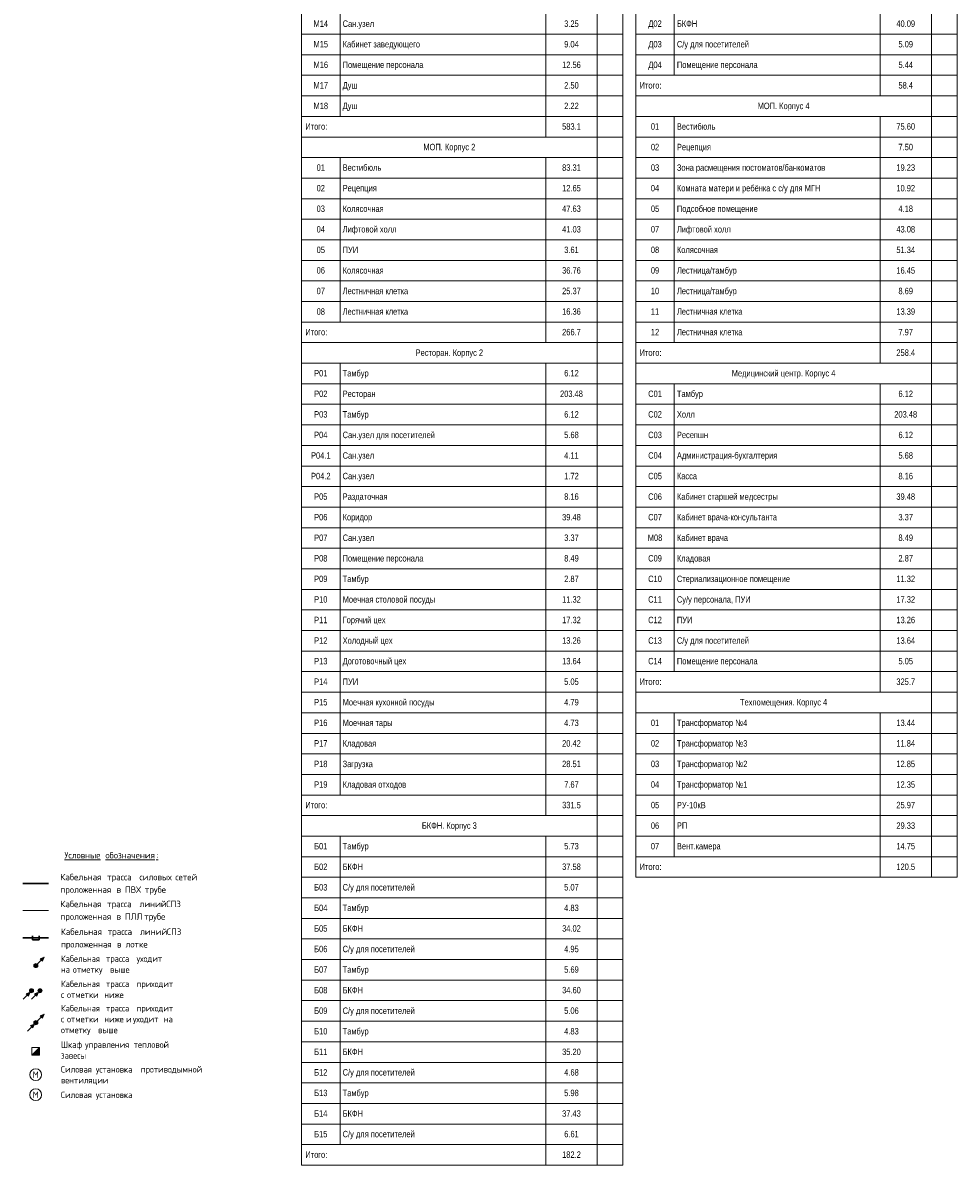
# Model space of a CAD drawing. Header units: millimetres. Extents: x -30540 to 173936, y -11730 to 122288.
# Tile 80 of 116: x 137598 to 173936, y 29 to 44470. Entities that reach past the tile are written whole.
import ezdxf

# ---------------------------------------------------------------- set-up
doc = ezdxf.new("R2010")
doc.units = ezdxf.units.MM
for name, color, linetype, lineweight in [('$_ЭОМ_Текст', 7, 'Continuous', 9), ('A-____-NOTE-TEXT', 7, 'Continuous', 18), ('A-DETL-GENF-OTLN', 7, 'Continuous', 18), ('G-____-____-TEXT', 7, 'Continuous', 9)]:
    doc.layers.add(name, color=color, linetype=linetype, lineweight=lineweight)
doc.layers.add('A-DETL-____-OTLN', color=7, linetype='Continuous', lineweight=9, true_color=0x00a600)
doc.layers.add('Экспликация 1 этажа_dwg', color=7, linetype='Continuous', lineweight=9, true_color=0x767676)
doc.styles.add('Arial', font='arial.ttf', dxfattribs={"width": 0.8, "height": 250})
doc.styles.add('GOST Common_4', font='GOST_Common.ttf', dxfattribs={"height": 250})
doc.styles.add('ISOCPEUR', font='isocpeur.ttf', dxfattribs={"height": 250})

# ---------------------------------------------------------------- blocks, each defined once
blk = doc.blocks.new('Экспликация 1 этажа_dwg-3013619-Экспликация 1 этаж')
at = {"layer": '$_ЭОМ_Текст', "color": 251, "true_color": 0x666666}
for p, q in [((1503, 55229), (1503, 40829)), ((9503, 55229), (9503, 40029)), ((14503, 45629), (14503, 42429)), ((22503, 45629), (22503, 41629)), ((3, 44029), (12503, 44029)), ((13003, 44029), (25503, 44029)), ((3, 43229), (12503, 43229)), ((13003, 43229), (25503, 43229)), ((3, 42429), (12503, 42429)), ((13003, 42429), (25503, 42429)), ((3, 41629), (12503, 41629)), ((3, 40829), (12503, 40829)), ((13003, 40829), (25503, 40829)), ((14503, 40829), (14503, 32029)), ((22503, 40829), (22503, 31229)), ((13003, 40029), (25503, 40029)), ((3, 39229), (12503, 39229)), ((1503, 39229), (1503, 32829)), ((9503, 39229), (9503, 32029)), ((13003, 39229), (25503, 39229)), ((3, 38429), (12503, 38429)), ((13003, 38429), (25503, 38429)), ((3, 37629), (12503, 37629)), ((13003, 37629), (25503, 37629)), ((3, 36829), (12503, 36829)), ((13003, 36829), (25503, 36829)), ((3, 36029), (12503, 36029)), ((13003, 36029), (25503, 36029)), ((3, 35229), (12503, 35229)), ((13003, 35229), (25503, 35229)), ((3, 34429), (12503, 34429)), ((13003, 34429), (25503, 34429)), ((3, 33629), (12503, 33629)), ((13003, 33629), (25503, 33629)), ((3, 32829), (12503, 32829)), ((13003, 32829), (25503, 32829)), ((13003, 32029), (25503, 32029)), ((3, 31229), (12503, 31229)), ((1503, 31229), (1503, 14429)), ((9503, 31229), (9503, 13629)), ((3, 30429), (12503, 30429)), ((13003, 30429), (25503, 30429)), ((14503, 30429), (14503, 19229)), ((22503, 30429), (22503, 18429)), ((3, 29629), (12503, 29629)), ((13003, 29629), (25503, 29629)), ((3, 28829), (12503, 28829)), ((13003, 28829), (25503, 28829)), ((3, 28029), (12503, 28029)), ((13003, 28029), (25503, 28029)), ((3, 27229), (12503, 27229)), ((13003, 27229), (25503, 27229)), ((3, 26429), (12503, 26429)), ((13003, 26429), (25503, 26429)), ((3, 25629), (12503, 25629)), ((13003, 25629), (25503, 25629)), ((3, 24829), (12503, 24829)), ((13003, 24829), (25503, 24829)), ((3, 24029), (12503, 24029)), ((13003, 24029), (25503, 24029)), ((3, 23229), (12503, 23229)), ((13003, 23229), (25503, 23229)), ((3, 22429), (12503, 22429)), ((13003, 22429), (25503, 22429)), ((3, 21629), (12503, 21629)), ((13003, 21629), (25503, 21629)), ((3, 20829), (12503, 20829)), ((13003, 20829), (25503, 20829)), ((3, 20029), (12503, 20029)), ((13003, 20029), (25503, 20029)), ((3, 19229), (12503, 19229)), ((13003, 19229), (25503, 19229)), ((3, 18429), (12503, 18429)), ((3, 17629), (12503, 17629)), ((13003, 17629), (25503, 17629)), ((14503, 17629), (14503, 12029)), ((22503, 17629), (22503, 11229)), ((3, 16829), (12503, 16829)), ((13003, 16829), (25503, 16829)), ((3, 16029), (12503, 16029)), ((13003, 16029), (25503, 16029)), ((3, 15229), (12503, 15229)), ((13003, 15229), (25503, 15229)), ((3, 14429), (12503, 14429)), ((13003, 14429), (25503, 14429)), ((13003, 13629), (25503, 13629)), ((3, 12829), (12503, 12829)), ((1503, 12829), (1503, 829)), ((9503, 12829), (9503, 29)), ((13003, 12829), (25503, 12829)), ((3, 12029), (12503, 12029)), ((13003, 12029), (25503, 12029)), ((3, 11229), (12503, 11229)), ((3, 10429), (12503, 10429)), ((3, 9629), (12503, 9629)), ((3, 8829), (12503, 8829)), ((3, 8029), (12503, 8029)), ((3, 7229), (12503, 7229)), ((3, 6429), (12503, 6429)), ((3, 5629), (12503, 5629)), ((3, 4829), (12503, 4829)), ((3, 4029), (12503, 4029)), ((3, 3229), (12503, 3229)), ((3, 2429), (12503, 2429)), ((3, 1629), (12503, 1629)), ((3, 829), (12503, 829))]:
    blk.add_line(p, q, dxfattribs=at)
at = {"layer": '$_ЭОМ_Текст', "color": 251, "true_color": 0x666666, "flags": 128}
for points in [[(11503, 69229), (11503, 67229), (11503, 56029), (11503, 40029), (11503, 32029), (11503, 13629), (11503, 29)], [(24503, 69229), (24503, 67229), (24503, 54429), (24503, 53629), (24503, 46429), (24503, 41629), (24503, 31229), (24503, 18429), (24503, 11229)]]:
    blk.add_lwpolyline(points, dxfattribs=at)
for points in [[(12503, 40029), (3, 40029), (3, 56029), (12503, 56029)], [(25503, 46429), (25503, 53629), (13003, 53629), (13003, 46429), (25503, 46429), (25503, 41629), (13003, 41629), (13003, 46429)], [(25503, 18429), (13003, 18429), (13003, 31229), (25503, 31229), (13003, 31229), (13003, 41629), (25503, 41629), (25503, 31229)], [(12503, 32029), (3, 32029), (3, 40029), (12503, 40029)], [(12503, 13629), (3, 13629), (3, 29), (12503, 29), (12503, 13629), (3, 13629), (3, 32029), (12503, 32029)], [(25503, 11229), (25503, 18429), (13003, 18429), (13003, 11229)]]:
    blk.add_lwpolyline(points, close=True, dxfattribs=at)
at = {"layer": '$_ЭОМ_Текст', "color": 251, "true_color": 0x666666, "char_height": 250, "line_spacing_factor": 0.941778, "style": 'Arial'}
for s, insert, width, attachment_point in [('М14', (753, 44564), 642.76, 2), ('Сан.узел', (1603, 44564), 1392.64, 1), ('3.25', (10503, 44564), 642.76, 2), ('Д02', (13753, 44564), 590.73, 2), ('БКФН', (14603, 44564), 899.86, 1), ('40.09', (23503, 44564), 826.4, 2), ('М15', (753, 43764), 642.76, 2), ('Кабинет заведующего', (1603, 43764), 3418.86, 1), ('9.04', (10503, 43764), 642.76, 2), ('Д03', (13753, 43764), 590.73, 2), ('С/у для посетителей', (14603, 43764), 3180.12, 1), ('5.09', (23503, 43764), 642.76, 2), ('М16', (753, 42964), 642.76, 2), ('Помещение персонала', (1603, 42964), 3568.84, 1), ('12.56', (10503, 42964), 826.4, 2), ('Д04', (13753, 42964), 590.73, 2), ('Помещение персонала', (14603, 42964), 3568.84, 1), ('5.44', (23503, 42964), 642.76, 2), ('М17', (753, 42164), 642.76, 2), ('Душ', (1603, 42164), 655, 1), ('2.50', (10503, 42164), 642.76, 2), ('Итого:', (13153, 42164), 967.2, 1), ('58.4', (23503, 42164), 642.76, 2), ('М18', (753, 41364), 642.76, 2), ('Душ', (1603, 41364), 655, 1), ('2.22', (10503, 41364), 642.76, 2), ('МОП. Корпус 4', (18753, 41364), 2298.63, 2), ('Итого:', (153, 40564), 967.2, 1), ('583.1', (10503, 40564), 826.4, 2), ('01', (13753, 40564), 367.29, 2), ('Вестибюль', (14603, 40564), 1704.84, 1), ('75.60', (23503, 40564), 826.4, 2), ('МОП. Корпус 2', (5753, 39764), 2298.63, 2), ('02', (13753, 39764), 367.29, 2), ('Рецепция', (14603, 39764), 1505.89, 1), ('7.50', (23503, 39764), 642.76, 2), ('01', (753, 38964), 367.29, 2), ('Вестибюль', (1603, 38964), 1704.84, 1), ('83.31', (10503, 38964), 826.4, 2), ('03', (13753, 38964), 367.29, 2), ('Зона расмещения постоматов/банкоматов', (14603, 38964), 6550.01, 1), ('19.23', (23503, 38964), 826.4, 2), ('02', (753, 38164), 367.29, 2), ('Рецепция', (1603, 38164), 1505.89, 1), ('12.65', (10503, 38164), 826.4, 2), ('04', (13753, 38164), 367.29, 2), ('Комната матери и ребёнка с с/у для МГН', (14603, 38164), 6335.76, 1), ('10.92', (23503, 38164), 826.4, 2), ('03', (753, 37364), 367.29, 2), ('Колясочная', (1603, 37364), 1811.97, 1), ('47.63', (10503, 37364), 826.4, 2), ('05', (13753, 37364), 367.29, 2), ('Подсобное помещение', (14603, 37364), 3574.96, 1), ('4.18', (23503, 37364), 642.76, 2), ('04', (753, 36564), 367.29, 2), ('Лифтовой холл', (1603, 36564), 2375.14, 1), ('41.03', (10503, 36564), 826.4, 2), ('07', (13753, 36564), 367.29, 2), ('Лифтовой холл', (14603, 36564), 2375.14, 1), ('43.08', (23503, 36564), 826.4, 2), ('05', (753, 35764), 367.29, 2), ('ПУИ', (1603, 35764), 688.67, 1), ('3.61', (10503, 35764), 642.76, 2), ('08', (13753, 35764), 367.29, 2), ('Колясочная', (14603, 35764), 1811.97, 1), ('51.34', (23503, 35764), 826.4, 2), ('06', (753, 34964), 367.29, 2), ('Колясочная', (1603, 34964), 1811.97, 1), ('36.76', (10503, 34964), 826.4, 2), ('09', (13753, 34964), 367.29, 2), ('Лестница/тамбур', (14603, 34964), 2647.55, 1), ('16.45', (23503, 34964), 826.4, 2), ('07', (753, 34164), 367.29, 2), ('Лестничная клетка', (1603, 34164), 2889.35, 1), ('25.37', (10503, 34164), 826.4, 2), ('10', (13753, 34164), 367.29, 2), ('Лестница/тамбур', (14603, 34164), 2647.55, 1), ('8.69', (23503, 34164), 642.76, 2), ('08', (753, 33364), 367.29, 2), ('Лестничная клетка', (1603, 33364), 2889.35, 1), ('16.36', (10503, 33364), 826.4, 2), ('11', (13753, 33364), 367.29, 2), ('Лестничная клетка', (14603, 33364), 2889.35, 1), ('13.39', (23503, 33364), 826.4, 2), ('Итого:', (153, 32564), 967.2, 1), ('266.7', (10503, 32564), 826.4, 2), ('12', (13753, 32564), 367.29, 2), ('Лестничная клетка', (14603, 32564), 2889.35, 1), ('7.97', (23503, 32564), 642.76, 2), ('Ресторан. Корпус 2', (5753, 31764), 2981.17, 2), ('Итого:', (13153, 31764), 967.2, 1), ('258.4', (23503, 31764), 826.4, 2), ('Р01', (753, 30964), 587.66, 2), ('Тамбур', (1603, 30964), 1150.84, 1), ('6.12', (10503, 30964), 642.76, 2), ('Медицинский центр. Корпус 4', (18753, 30964), 4578.89, 2), ('Р02', (753, 30164), 587.66, 2), ('Ресторан', (1603, 30164), 1453.86, 1), ('203.48', (10503, 30164), 1010.05, 2), ('С01', (13753, 30164), 606.03, 2), ('Тамбур', (14603, 30164), 1150.84, 1), ('6.12', (23503, 30164), 642.76, 2), ('Р03', (753, 29364), 587.66, 2), ('Тамбур', (1603, 29364), 1150.84, 1), ('6.12', (10503, 29364), 642.76, 2), ('С02', (13753, 29364), 606.03, 2), ('Холл', (14603, 29364), 789.67, 1), ('203.48', (23503, 29364), 1010.05, 2), ('Р04', (753, 28564), 587.66, 2), ('Сан.узел для посетителей', (1603, 28564), 4076.92, 1), ('5.68', (10503, 28564), 642.76, 2), ('С03', (13753, 28564), 606.03, 2), ('Ресепшн', (14603, 28564), 1380.4, 1), ('6.12', (23503, 28564), 642.76, 2), ('Р04.1', (753, 27764), 863.13, 2), ('Сан.узел', (1603, 27764), 1392.64, 1), ('4.11', (10503, 27764), 642.76, 2), ('С04', (13753, 27764), 606.03, 2), ('Администрация-бухгалтерия', (14603, 27764), 4428.91, 1), ('5.68', (23503, 27764), 642.76, 2), ('Р04.2', (753, 26964), 863.13, 2), ('Сан.узел', (1603, 26964), 1392.64, 1), ('1.72', (10503, 26964), 642.76, 2), ('С05', (13753, 26964), 606.03, 2), ('Касса', (14603, 26964), 890.68, 1), ('8.16', (23503, 26964), 642.76, 2), ('Р05', (753, 26164), 587.66, 2), ('Раздаточная', (1603, 26164), 1983.37, 1), ('8.16', (10503, 26164), 642.76, 2), ('С06', (13753, 26164), 606.03, 2), ('Кабинет старшей медсестры', (14603, 26164), 4456.46, 1), ('39.48', (23503, 26164), 826.4, 2), ('Р06', (753, 25364), 587.66, 2), ('Коридор', (1603, 25364), 1303.88, 1), ('39.48', (10503, 25364), 826.4, 2), ('С07', (13753, 25364), 606.03, 2), ('Кабинет врача-консультанта', (14603, 25364), 4422.79, 1), ('3.37', (23503, 25364), 642.76, 2), ('Р07', (753, 24564), 587.66, 2), ('Сан.узел', (1603, 24564), 1392.64, 1), ('3.37', (10503, 24564), 642.76, 2), ('М08', (13753, 24564), 642.76, 2), ('Кабинет врача', (14603, 24564), 2255.78, 1), ('8.49', (23503, 24564), 642.76, 2), ('Р08', (753, 23764), 587.66, 2), ('Помещение персонала', (1603, 23764), 3568.84, 1), ('8.49', (10503, 23764), 642.76, 2), ('С09', (13753, 23764), 606.03, 2), ('Кладовая', (14603, 23764), 1481.4, 1), ('2.87', (23503, 23764), 642.76, 2), ('Р09', (753, 22964), 587.66, 2), ('Тамбур', (1603, 22964), 1150.84, 1), ('2.87', (10503, 22964), 642.76, 2), ('С10', (13753, 22964), 606.03, 2), ('Стериализационное помещение', (14603, 22964), 4998.21, 1), ('11.32', (23503, 22964), 826.4, 2), ('Р10', (753, 22164), 587.66, 2), ('Моечная столовой посуды', (1603, 22164), 4083.04, 1), ('11.32', (10503, 22164), 826.4, 2), ('С11', (13753, 22164), 606.03, 2), ('Су/у персонала, ПУИ', (14603, 22164), 3262.76, 1), ('17.32', (23503, 22164), 826.4, 2), ('Р11', (753, 21364), 587.66, 2), ('Горячий цех', (1603, 21364), 1891.55, 1), ('17.32', (10503, 21364), 826.4, 2), ('С12', (13753, 21364), 606.03, 2), ('ПУИ', (14603, 21364), 688.67, 1), ('13.26', (23503, 21364), 826.4, 2), ('Р12', (753, 20564), 587.66, 2), ('Холодный цех', (1603, 20564), 2209.86, 1), ('13.26', (10503, 20564), 826.4, 2), ('С13', (13753, 20564), 606.03, 2), ('С/у для посетителей', (14603, 20564), 3180.12, 1), ('13.64', (23503, 20564), 826.4, 2), ('Р13', (753, 19764), 587.66, 2), ('Доготовочный цех', (1603, 19764), 2809.77, 1), ('13.64', (10503, 19764), 826.4, 2), ('С14', (13753, 19764), 606.03, 2), ('Помещение персонала', (14603, 19764), 3568.84, 1), ('5.05', (23503, 19764), 642.76, 2), ('Р14', (753, 18964), 587.66, 2), ('ПУИ', (1603, 18964), 688.67, 1), ('5.05', (10503, 18964), 642.76, 2), ('Итого:', (13153, 18964), 967.2, 1), ('325.7', (23503, 18964), 826.4, 2), ('Р15', (753, 18164), 587.66, 2), ('Моечная кухонной посуды', (1603, 18164), 4058.56, 1), ('4.79', (10503, 18164), 642.76, 2), ('Техпомещения. Корпус 4', (18753, 18164), 3850.43, 2), ('Р16', (753, 17364), 587.66, 2), ('Моечная тары', (1603, 17364), 2206.8, 1), ('4.73', (10503, 17364), 642.76, 2), ('01', (13753, 17364), 367.29, 2), ('Трансформатор №4', (14603, 17364), 3115.85, 1), ('13.44', (23503, 17364), 826.4, 2), ('Р17', (753, 16564), 587.66, 2), ('Кладовая', (1603, 16564), 1481.4, 1), ('20.42', (10503, 16564), 826.4, 2), ('02', (13753, 16564), 367.29, 2), ('Трансформатор №3', (14603, 16564), 3115.85, 1), ('11.84', (23503, 16564), 826.4, 2), ('Р18', (753, 15764), 587.66, 2), ('Загрузка', (1603, 15764), 1331.43, 1), ('28.51', (10503, 15764), 826.4, 2), ('03', (13753, 15764), 367.29, 2), ('Трансформатор №2', (14603, 15764), 3115.85, 1), ('12.85', (23503, 15764), 826.4, 2), ('Р19', (753, 14964), 587.66, 2), ('Кладовая отходов', (1603, 14964), 2806.71, 1), ('7.67', (10503, 14964), 642.76, 2), ('04', (13753, 14964), 367.29, 2), ('Трансформатор №1', (14603, 14964), 3115.85, 1), ('12.35', (23503, 14964), 826.4, 2), ('Итого:', (153, 14164), 967.2, 1), ('331.5', (10503, 14164), 826.4, 2), ('05', (13753, 14164), 367.29, 2), ('РУ-10кВ', (14603, 14164), 1273.27, 1), ('25.97', (23503, 14164), 826.4, 2), ('БКФН. Корпус 3', (5753, 13364), 2427.18, 2), ('06', (13753, 13364), 367.29, 2), ('РП', (14603, 13364), 459.11, 1), ('29.33', (23503, 13364), 826.4, 2), ('Б01', (753, 12564), 584.6, 2), ('Тамбур', (1603, 12564), 1150.84, 1), ('5.73', (10503, 12564), 642.76, 2), ('07', (13753, 12564), 367.29, 2), ('Вент.камера', (14603, 12564), 1934.4, 1), ('14.75', (23503, 12564), 826.4, 2), ('Б02', (753, 11764), 584.6, 2), ('БКФН', (1603, 11764), 899.86, 1), ('37.58', (10503, 11764), 826.4, 2), ('Итого:', (13153, 11764), 967.2, 1), ('120.5', (23503, 11764), 826.4, 2), ('Б03', (753, 10964), 584.6, 2), ('С/у для посетителей', (1603, 10964), 3180.12, 1), ('5.07', (10503, 10964), 642.76, 2), ('Б04', (753, 10164), 584.6, 2), ('Тамбур', (1603, 10164), 1150.84, 1), ('4.83', (10503, 10164), 642.76, 2), ('Б05', (753, 9364), 584.6, 2), ('БКФН', (1603, 9364), 899.86, 1), ('34.02', (10503, 9364), 826.4, 2), ('Б06', (753, 8564), 584.6, 2), ('С/у для посетителей', (1603, 8564), 3180.12, 1), ('4.95', (10503, 8564), 642.76, 2), ('Б07', (753, 7764), 584.6, 2), ('Тамбур', (1603, 7764), 1150.84, 1), ('5.69', (10503, 7764), 642.76, 2), ('Б08', (753, 6964), 584.6, 2), ('БКФН', (1603, 6964), 899.86, 1), ('34.60', (10503, 6964), 826.4, 2), ('Б09', (753, 6164), 584.6, 2), ('С/у для посетителей', (1603, 6164), 3180.12, 1), ('5.06', (10503, 6164), 642.76, 2), ('Б10', (753, 5364), 584.6, 2), ('Тамбур', (1603, 5364), 1150.84, 1), ('4.83', (10503, 5364), 642.76, 2), ('Б11', (753, 4564), 584.6, 2), ('БКФН', (1603, 4564), 899.86, 1), ('35.20', (10503, 4564), 826.4, 2), ('Б12', (753, 3764), 584.6, 2), ('С/у для посетителей', (1603, 3764), 3180.12, 1), ('4.68', (10503, 3764), 642.76, 2), ('Б13', (753, 2964), 584.6, 2), ('Тамбур', (1603, 2964), 1150.84, 1), ('5.98', (10503, 2964), 642.76, 2), ('Б14', (753, 2164), 584.6, 2), ('БКФН', (1603, 2164), 899.86, 1), ('37.43', (10503, 2164), 826.4, 2), ('Б15', (753, 1364), 584.6, 2), ('С/у для посетителей', (1603, 1364), 3180.12, 1), ('6.61', (10503, 1364), 642.76, 2), ('Итого:', (153, 564), 967.2, 1), ('182.2', (10503, 564), 826.4, 2)]:
    blk.add_mtext(s, dxfattribs=dict(at, insert=insert, width=width, attachment_point=attachment_point))
blk = doc.blocks.new('УГО_Выше ниже красное _ 2020 - УГО_Выше ниже красное-2771246-УГО ЭМ 1 этаж')
at = {"layer": 'A-____-NOTE-TEXT', "lineweight": 9, "true_color": 0xff0000}
blk.add_hatch(color=1, dxfattribs=at).paths.add_polyline_path([(3789, 7968), (3698, 8059), (3850, 8117)])
h = blk.add_hatch(color=1, dxfattribs=at)
edge = h.paths.add_edge_path()
edge.add_arc((3525, 7794), 80, 0, 180)
edge.add_arc((3525, 7794), 80, 180, 360)
at = {"layer": 'A-____-NOTE-TEXT', "lineweight": 9}
for p, q in [((3850, 8117), (3582, 7850)), ((3850, 8117), (3698, 8059)), ((3698, 8059), (3789, 7968)), ((3789, 7968), (3850, 8117))]:
    blk.add_line(p, q, dxfattribs=at)
blk.add_circle((3525, 7794), 80, dxfattribs=at)
for start, end in [(0, 180), (180, 360)]:
    blk.add_arc((3525, 7794), 80, start, end, dxfattribs=at)
blk = doc.blocks.new('УГО_Выше ниже красное _ 2020 - УГО_Выше ниже красное-2771244-УГО ЭМ 1 этаж')
at = {"layer": 'A-____-NOTE-TEXT', "lineweight": 9, "true_color": 0xff0000}
blk.add_hatch(color=1, dxfattribs=at).paths.add_polyline_path([(3569, 6607), (3478, 6698), (3629, 6756)])
h = blk.add_hatch(color=1, dxfattribs=at)
edge = h.paths.add_edge_path()
edge.add_arc((3685, 6814), 80, 360, 540)
edge.add_arc((3685, 6814), 80, 180, 360)
at = {"layer": 'A-____-NOTE-TEXT', "lineweight": 9}
for p, q in [((3629, 6756), (3361, 6488)), ((3629, 6756), (3478, 6698)), ((3478, 6698), (3569, 6607)), ((3569, 6607), (3629, 6756))]:
    blk.add_line(p, q, dxfattribs=at)
blk.add_circle((3685, 6814), 80, dxfattribs=at)
for start, end in [(0, 180), (180, 360)]:
    blk.add_arc((3685, 6814), 80, start, end, dxfattribs=at)
blk = doc.blocks.new('УГО Выше ниже синее _ 1 - УГО Выше ниже синее _ 2020-2771245-УГО ЭМ 1 этаж')
at = {"layer": 'A-____-NOTE-TEXT', "lineweight": 9, "true_color": 0x0000ff}
blk.add_hatch(color=5, dxfattribs=at).paths.add_polyline_path([(3239, 6607), (3147, 6698), (3299, 6756)])
h = blk.add_hatch(color=5, dxfattribs=at)
edge = h.paths.add_edge_path()
edge.add_arc((3354, 6814), 80, 0, 180)
edge.add_arc((3354, 6814), 80, 180, 360)
at = {"layer": 'A-____-NOTE-TEXT', "lineweight": 9}
for p, q in [((3299, 6756), (3030, 6488)), ((3299, 6756), (3147, 6698)), ((3147, 6698), (3239, 6607)), ((3239, 6607), (3299, 6756))]:
    blk.add_line(p, q, dxfattribs=at)
blk.add_circle((3354, 6814), 80, dxfattribs=at)
for start, end in [(0, 180), (180, 360)]:
    blk.add_arc((3354, 6814), 80, start, end, dxfattribs=at)
blk = doc.blocks.new('УГО_Выше ниже красное _ 2020 - УГО_Выше ниже красное-2079786-УГО ЭМ 1 этаж')
at = {"layer": 'A-____-NOTE-TEXT', "lineweight": 9, "true_color": 0xff0000}
for points in [[(3789, 5748), (3698, 5839), (3850, 5897)], [(3409, 5367), (3318, 5458), (3469, 5516)]]:
    blk.add_hatch(color=1, dxfattribs=at).paths.add_polyline_path(points)
h = blk.add_hatch(color=1, dxfattribs=at)
edge = h.paths.add_edge_path()
edge.add_arc((3525, 5574), 80, 0, 180)
edge.add_arc((3525, 5574), 80, 180, 360)
at = {"layer": 'A-____-NOTE-TEXT', "lineweight": 9}
for p, q in [((3850, 5897), (3582, 5630)), ((3850, 5897), (3698, 5839)), ((3698, 5839), (3789, 5748)), ((3789, 5748), (3850, 5897)), ((3469, 5516), (3201, 5248)), ((3469, 5516), (3318, 5458)), ((3318, 5458), (3409, 5367)), ((3409, 5367), (3469, 5516))]:
    blk.add_line(p, q, dxfattribs=at)
blk.add_circle((3525, 5574), 80, dxfattribs=at)
for start, end in [(0, 180), (180, 360)]:
    blk.add_arc((3525, 5574), 80, start, end, dxfattribs=at)

msp = doc.modelspace()

# ---------------------------------------------------------------- hatches: boundary and pattern name
at = {"layer": 'A-DETL-GENF-OTLN', "true_color": 0x0000ff}
msp.add_hatch(color=5, dxfattribs=at).paths.add_polyline_path([(137947.8, 4310.4), (138247.8, 4310.4), (138247.8, 4610.4)])

# ---------------------------------------------------------------- linework, layer by layer
at = {"layer": 'A-DETL-____-OTLN', "color": 5, "lineweight": 30, "true_color": 0x0000ff}
msp.add_line((137597.8, 10987.9), (138597.8, 10987.9), dxfattribs=at)
at = {"layer": 'A-DETL-____-OTLN', "color": 1, "true_color": 0xff0000}
msp.add_line((137597.8, 9941.5), (138597.8, 9941.5), dxfattribs=at)
at = {"layer": 'A-DETL-____-OTLN', "color": 1, "lineweight": 30, "true_color": 0xff0000}
for p, q in [((137977.8, 8801.5), (137977.8, 8951.5)), ((138227.8, 8951.5), (138227.8, 8801.5)), ((137597.8, 8876.5), (138597.8, 8876.5)), ((137977.8, 8801.5), (138227.8, 8801.5))]:
    msp.add_line(p, q, dxfattribs=at)
at = {"layer": 'A-DETL-____-OTLN', "color": 5, "true_color": 0x0000ff}
for p, q in [((138247.8, 4610.4), (137947.8, 4310.4)), ((138247.8, 4610.4), (137947.8, 4610.4)), ((137947.8, 4610.4), (137947.8, 4310.4)), ((138247.8, 4310.4), (138247.8, 4610.4)), ((138247.8, 4310.4), (138247.8, 4610.4)), ((137947.8, 4310.4), (138247.8, 4310.4)), ((137947.8, 4310.4), (138247.8, 4310.4))]:
    msp.add_line(p, q, dxfattribs=at)
at = {"layer": 'A-DETL-____-OTLN', "color": 1, "lineweight": 18, "true_color": 0xff0000}
msp.add_circle((138097.8, 3548.5), 230, dxfattribs=at)
at = {"layer": 'A-DETL-____-OTLN', "color": 5, "lineweight": 18, "true_color": 0x0000ff}
msp.add_circle((138097.8, 2768.5), 230, dxfattribs=at)

# ---------------------------------------------------------------- block references
at = {"layer": 'A-____-NOTE-TEXT', "lineweight": 9}
for name in ['УГО_Выше ниже красное _ 2020 - УГО_Выше ниже красное-2771246-УГО ЭМ 1 этаж', 'УГО Выше ниже синее _ 1 - УГО Выше ниже синее _ 2020-2771245-УГО ЭМ 1 этаж', 'УГО_Выше ниже красное _ 2020 - УГО_Выше ниже красное-2771244-УГО ЭМ 1 этаж', 'УГО_Выше ниже красное _ 2020 - УГО_Выше ниже красное-2079786-УГО ЭМ 1 этаж']:
    msp.add_blockref(name, (134578.3, 0), dxfattribs=at)
at = {"layer": 'Экспликация 1 этажа_dwg', "color": 251, "true_color": 0x666666}
msp.add_blockref('Экспликация 1 этажа_dwg-3013619-Экспликация 1 этаж', (148432.6, 0), dxfattribs=at)

# ---------------------------------------------------------------- texts
at = {"layer": 'G-____-____-TEXT', "char_height": 250, "attachment_point": 1}
for s, insert, width, style in [('\\LУсловные', (139217.7, 12211.2), 1747.679, 'ISOCPEUR'), ('\\L\\fISOCPEUR|b0|i0|c204|p34|;\\L ', (140659.7, 12211.2), 184.388, 'ISOCPEUR'), ('\\Lобозначения', (140811.8, 12211.2), 2389.029, 'ISOCPEUR'), ('\\L\\fISOCPEUR|b0|i0|c204|p34|;\\L:', (142782.9, 12211.2), 88.186, 'ISOCPEUR'), ('Кабельная', (139057, 11362.3), 2020.253, 'ISOCPEUR'), ('\\fISOCPEUR|b0|i0|c204|p34|; ', (140723.8, 11362.3), 184.388, 'ISOCPEUR'), ('трасса', (140876, 11362.3), 1338.818, 'ISOCPEUR'), ('\\fISOCPEUR|b0|i0|c204|p34|; ', (141980.6, 11362.3), 184.388, 'ISOCPEUR'), ('силовых', (142132.7, 11362.3), 1507.172, 'ISOCPEUR'), ('\\fISOCPEUR|b0|i0|c204|p34|; ', (143376.3, 11362.3), 184.388, 'ISOCPEUR'), ('сетей', (143528.4, 11362.3), 1106.329, 'ISOCPEUR'), ('проложенная', (139057, 10872.9), 2461.181, 'ISOCPEUR'), ('\\fISOCPEUR|b0|i0|c204|p34|; ', (141087.6, 10872.9), 184.388, 'ISOCPEUR'), ('\\fISOCPEUR|b0|i0|c204|p34|;в', (141239.8, 10872.9), 216.456, 'ISOCPEUR'), ('\\fISOCPEUR|b0|i0|c204|p34|; ', (141418.4, 10872.9), 184.388, 'ISOCPEUR'), ('ПВХ', (141570.5, 10872.9), 753.586, 'ISOCPEUR'), ('\\fISOCPEUR|b0|i0|c204|p34|; ', (142192.3, 10872.9), 184.388, 'ISOCPEUR'), ('трубе', (142344.4, 10872.9), 1138.396, 'ISOCPEUR'), ('Кабельная', (139057, 10315.9), 2020.253, 'ISOCPEUR'), ('\\fISOCPEUR|b0|i0|c204|p34|; ', (140723.8, 10315.9), 184.388, 'ISOCPEUR'), ('трасса', (140876, 10315.9), 1338.818, 'ISOCPEUR'), ('\\fISOCPEUR|b0|i0|c204|p34|; ', (141980.6, 10315.9), 184.388, 'ISOCPEUR'), ('линий', (142132.7, 10315.9), 1082.278, 'ISOCPEUR'), ('\\fISOCPEUR|b0|i0|c204|p34|; ', (143025.7, 10315.9), 184.388, 'ISOCPEUR'), ('СПЗ', (143177.9, 10315.9), 689.451, 'ISOCPEUR'), ('\\fISOCPEUR|b0|i0|c204|p34|; ', (141087.6, 9826.5), 184.388, 'ISOCPEUR'), ('\\fISOCPEUR|b0|i0|c204|p34|; ', (141418.4, 9826.5), 184.388, 'ISOCPEUR'), ('ПЛЛ', (141570.5, 9826.5), 721.519, 'ISOCPEUR'), ('\\fISOCPEUR|b0|i0|c204|p34|; ', (142165.8, 9826.5), 184.388, 'ISOCPEUR'), ('трубе', (142318, 9826.5), 1138.396, 'ISOCPEUR'), ('проложенная', (139057, 9826.5), 2461.181, 'ISOCPEUR'), ('\\fISOCPEUR|b0|i0|c204|p34|;в', (141239.8, 9826.5), 216.456, 'ISOCPEUR'), ('Кабельная', (139077, 9235.9), 2020.253, 'ISOCPEUR'), ('\\fISOCPEUR|b0|i0|c204|p34|; ', (140743.8, 9235.9), 184.388, 'ISOCPEUR'), ('трасса', (140896, 9235.9), 1338.818, 'ISOCPEUR'), ('\\fISOCPEUR|b0|i0|c204|p34|; ', (142000.6, 9235.9), 184.388, 'ISOCPEUR'), ('линий', (142152.7, 9235.9), 1082.278, 'ISOCPEUR'), ('\\fISOCPEUR|b0|i0|c204|p34|; ', (143045.7, 9235.9), 184.388, 'ISOCPEUR'), ('СПЗ', (143197.9, 9235.9), 689.451, 'ISOCPEUR'), ('проложенная', (139077, 8746.5), 2461.181, 'ISOCPEUR'), ('\\fISOCPEUR|b0|i0|c204|p34|; ', (141107.6, 8746.5), 184.388, 'ISOCPEUR'), ('\\fISOCPEUR|b0|i0|c204|p34|;в', (141259.8, 8746.5), 216.456, 'ISOCPEUR'), ('\\fISOCPEUR|b0|i0|c204|p34|; ', (141438.4, 8746.5), 184.388, 'ISOCPEUR'), ('лотке', (141590.5, 8746.5), 1138.396, 'ISOCPEUR'), ('Кабельная', (139078.9, 8187.7), 2020.253, 'GOST Common_4'), ('\\fGOST Common|b0|i0|c204|p34|; ', (140745.8, 8187.7), 104.219, 'GOST Common_4'), ('трасса', (140831.8, 8187.7), 1338.818, 'GOST Common_4'), ('\\fGOST Common|b0|i0|c204|p34|; ', (141936.4, 8187.7), 104.219, 'GOST Common_4'), ('уходит', (142022.4, 8187.7), 1354.852, 'GOST Common_4'), ('\\fGOST Common|b0|i0|c204|p34|; ', (143140.3, 8187.7), 104.219, 'GOST Common_4'), ('на', (139078.9, 7764.4), 456.962, 'GOST Common_4'), ('\\fGOST Common|b0|i0|c204|p34|; ', (139456, 7764.4), 104.219, 'GOST Common_4'), ('отметку', (139542, 7764.4), 1651.476, 'GOST Common_4'), ('\\fGOST Common|b0|i0|c204|p34|; ', (140904.6, 7764.4), 104.219, 'GOST Common_4'), ('выше', (140990.6, 7764.4), 945.991, 'GOST Common_4'), ('Кабельная', (139078.9, 7207.7), 2020.253, 'GOST Common_4'), ('\\fGOST Common|b0|i0|c204|p34|; ', (140745.8, 7207.7), 104.219, 'GOST Common_4'), ('трасса', (140831.8, 7207.7), 1338.818, 'GOST Common_4'), ('\\fGOST Common|b0|i0|c204|p34|; ', (141936.4, 7207.7), 104.219, 'GOST Common_4'), ('приходит', (142022.4, 7207.7), 1787.763, 'GOST Common_4'), ('\\fGOST Common|b0|i0|c204|p34|; ', (143497.5, 7207.7), 96.202, 'GOST Common_4'), ('\\fGOST Common|b0|i0|c204|p34|;с', (139078.9, 6784.4), 184.388, 'GOST Common_4'), ('\\fGOST Common|b0|i0|c204|p34|; ', (139231.1, 6784.4), 104.219, 'GOST Common_4'), ('отметки', (139317.1, 6784.4), 1651.476, 'GOST Common_4'), ('\\fGOST Common|b0|i0|c204|p34|; ', (140679.7, 6784.4), 104.219, 'GOST Common_4'), ('ниже', (140765.7, 6784.4), 921.941, 'GOST Common_4'), ('Кабельная', (139078.9, 6259.2), 2020.253, 'GOST Common_4'), ('\\fGOST Common|b0|i0|c204|p34|; ', (140745.8, 6259.2), 104.219, 'GOST Common_4'), ('\\fGOST Common|b0|i0|c204|p34|; ', (141936.4, 6259.2), 104.219, 'GOST Common_4'), ('\\fGOST Common|b0|i0|c204|p34|; ', (143497.5, 6259.2), 96.202, 'GOST Common_4'), ('\\fGOST Common|b0|i0|c204|p34|; ', (139231.1, 5835.9), 104.219, 'GOST Common_4'), ('\\fGOST Common|b0|i0|c204|p34|; ', (140679.7, 5835.9), 104.219, 'GOST Common_4'), ('трасса', (140831.8, 6259.2), 1338.818, 'GOST Common_4'), ('\\fGOST Common|b0|i0|c204|p34|; ', (141526.3, 5835.9), 104.219, 'GOST Common_4'), ('\\fGOST Common|b0|i0|c204|p34|; ', (141790.9, 5835.9), 104.219, 'GOST Common_4'), ('приходит', (142022.4, 6259.2), 1787.763, 'GOST Common_4'), ('\\fGOST Common|b0|i0|c204|p34|; ', (142994.8, 5835.9), 104.219, 'GOST Common_4'), ('\\fGOST Common|b0|i0|c204|p34|; ', (143457.8, 5835.9), 104.219, 'GOST Common_4'), ('\\fGOST Common|b0|i0|c204|p34|;с', (139078.9, 5835.9), 184.388, 'GOST Common_4'), ('отметку', (139078.9, 5412.5), 1651.476, 'GOST Common_4'), ('отметки', (139317.1, 5835.9), 1651.476, 'GOST Common_4'), ('\\fGOST Common|b0|i0|c204|p34|; ', (140441.6, 5412.5), 104.219, 'GOST Common_4'), ('выше', (140527.5, 5412.5), 945.991, 'GOST Common_4'), ('ниже', (140765.7, 5835.9), 921.941, 'GOST Common_4'), ('\\fGOST Common|b0|i0|c204|p34|;и', (141612.3, 5835.9), 216.456, 'GOST Common_4'), ('уходит', (141876.9, 5835.9), 1354.852, 'GOST Common_4'), ('на', (143080.8, 5835.9), 456.962, 'GOST Common_4'), ('Шкаф', (139078.9, 4842), 1034.177, 'GOST Common_4'), ('\\fGOST Common|b0|i0|c204|p34|; ', (139932.2, 4842), 104.219, 'GOST Common_4'), ('управления', (140018.2, 4842), 2188.607, 'GOST Common_4'), ('\\fGOST Common|b0|i0|c204|p34|; ', (141824, 4842), 104.219, 'GOST Common_4'), ('тепловой', (141910, 4842), 1787.763, 'GOST Common_4'), ('\\fGOST Common|b0|i0|c204|p34|; ', (143385, 4842), 104.219, 'GOST Common_4'), ('завесы', (139078.9, 4418.7), 1298.734, 'GOST Common_4'), ('Силовая', (139078.9, 3882), 1539.24, 'GOST Common_4'), ('\\fGOST Common|b0|i0|c204|p34|; ', (140348.9, 3882), 104.219, 'GOST Common_4'), ('установка', (140434.9, 3882), 2020.253, 'GOST Common_4'), ('\\fGOST Common|b0|i0|c204|p34|; ', (142101.8, 3882), 104.219, 'GOST Common_4'), ('противодымной', (142187.8, 3882), 2918.142, 'GOST Common_4'), ('\\fGOST Common|b0|i0|c204|p34|; ', (144595.5, 3882), 104.219, 'GOST Common_4'), ('вентиляции', (139078.9, 3458.7), 2244.725, 'GOST Common_4'), ('Силовая', (139078.9, 2890), 1539.24, 'GOST Common_4'), ('\\fGOST Common|b0|i0|c204|p34|; ', (140348.9, 2890), 104.219, 'GOST Common_4'), ('установка', (140434.9, 2890), 2020.253, 'GOST Common_4')]:
    msp.add_mtext(s, dxfattribs=dict(at, insert=insert, width=width, style=style))
at = {"layer": 'G-____-____-TEXT', "color": 1, "true_color": 0xff0000, "insert": (137983.4, 3674.5), "char_height": 250, "width": 272.574, "attachment_point": 1, "style": 'GOST Common_4'}
msp.add_mtext('\\fGOST Common|b0|i0|c204|p34|;М', dxfattribs=at)
at = {"layer": 'G-____-____-TEXT', "color": 5, "true_color": 0x0000ff, "insert": (137983.4, 2894.5), "char_height": 250, "width": 272.574, "attachment_point": 1, "style": 'GOST Common_4'}
msp.add_mtext('\\fGOST Common|b0|i0|c204|p34|;М', dxfattribs=at)

doc.saveas('drawing.dxf')
